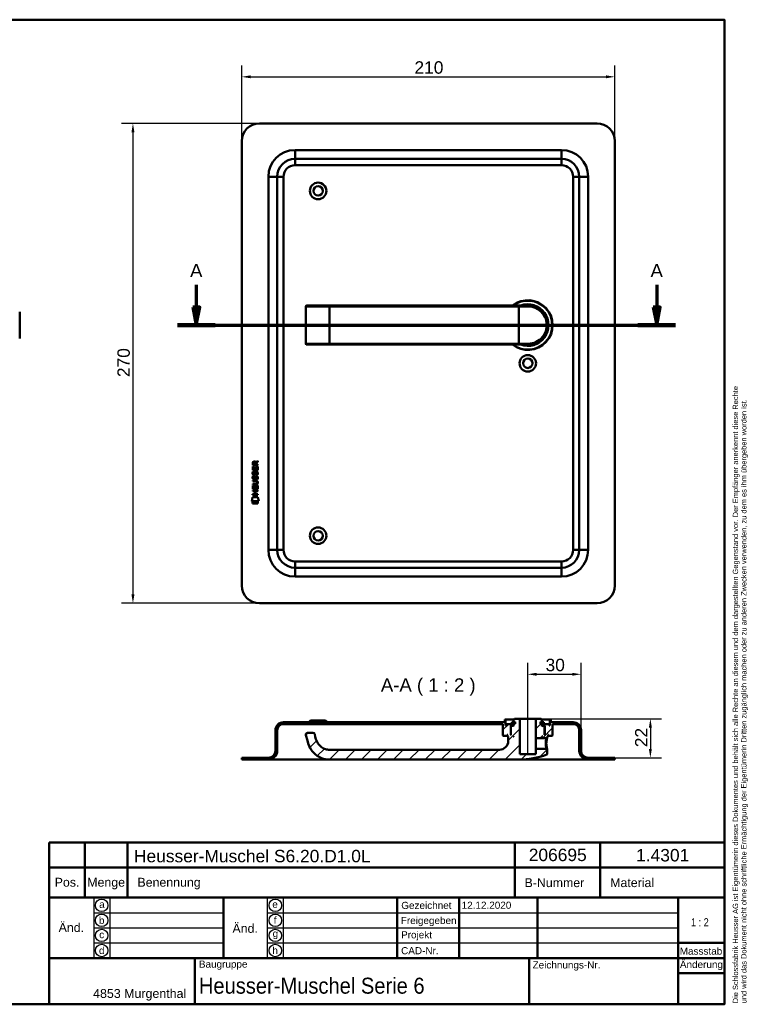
# Model space of a CAD drawing. Header units: millimetres. Extents: x 20 to 833, y 20 to 574.
# Tile 3 of 3: x 423 to 833, y 20 to 574. Entities that reach past the tile are written whole.
import ezdxf
from ezdxf.enums import TextEntityAlignment as Align

# ---------------------------------------------------------------- set-up
doc = ezdxf.new("R2010")
doc.units = ezdxf.units.MM
doc.header["$LTSCALE"] = 2
for name, color, linetype, lineweight in [('Bemaßungen(DIN)', 7, 'Continuous', 25), ('Mittellinie(DIN)', 7, 'Continuous', 25), ('Schnittansichtslinien(DIN)', 7, 'Continuous', 70), ('Sichtbare Kanten(DIN)', 7, 'Continuous', 50), ('Sichtbare tangentiale Kanten(DIN)', 7, 'Continuous', 50), ('Skizziergeometrie(DIN)', 7, 'Continuous', 50), ('Skizzierlinie(DIN)', 7, 'Continuous', 25), ('Symbole(DIN)', 7, 'Continuous', 25)]:
    doc.layers.add(name, color=color, linetype=linetype, lineweight=lineweight)
doc.layers.add('Schraffur', color=179, linetype='Continuous', lineweight=9, true_color=0x1e1e47)
doc.styles.add('Aktuell-DIN', font='arial.ttf')
doc.styles.add('Aktuell-DINGroßer Text', font='arial.ttf')
doc.styles.add('STANDARD-DIN~0', font='arial.ttf')
doc.styles.add('Textstil10', font='arial.ttf')
doc.styles.add('Textstil41', font='arial.ttf', dxfattribs={"width": 0.8})
doc.styles.add('Textstil83', font='arial.ttf', dxfattribs={"width": 0.8})
doc.dimstyles.new('CAD-LAN', dxfattribs={"dimscale": 2, "dimtxt": 3.5, "dimasz": 2.5, "dimexe": 3.175, "dimexo": 0, "dimgap": 0.8, "dimtad": 1, "dimrnd": 1e-08, "dimtxsty": 'STANDARD-DIN~0', "dimcen": 0.09, "dimdle": 10, "dimclrd": 250, "dimclre": 250, "dimclrt": 250, "dimadec": 0, "dimazin": 2, "dimtfac": 1, "dimtmove": 0, "dimatfit": 3, "dimfxl": 1, "dimtolj": 1, "dimtzin": 0, "dimlwd": 25, "dimlwe": 25, "dimarcsym": 0})

# ---------------------------------------------------------------- blocks, each defined once
blk = doc.blocks.new('Ränder Standardrahmen')
at = {"layer": 'Skizziergeometrie(DIN)', "flags": 128}
blk.add_lwpolyline([(10, 10), (10, 287), (410, 287), (410, 10), (10, 10)], dxfattribs=at)
blk = doc.blocks.new('Schriftfelder Heusser')
at = {"layer": 'Skizziergeometrie(DIN)'}
for p, q in [((101, 229.92), (101, 236.92)), ((101, 236.92), (291, 236.92)), ((111, 229.92), (111, 236.92)), ((123, 229.92), (123, 236.92)), ((232, 229.92), (232, 236.92)), ((256, 229.92), (256, 236.92)), ((291, 236.92), (291, 229.92)), ((101, 191.42), (101, 229.92)), ((101, 229.92), (291, 229.92)), ((111, 229.92), (111, 221.42)), ((123, 229.92), (123, 221.42)), ((232, 229.92), (232, 221.42)), ((256, 229.92), (256, 221.42)), ((291, 229.92), (291, 191.42)), ((101, 221.42), (291, 221.42)), ((150, 221.42), (150, 204.42)), ((198.85, 221.42), (198.85, 204.42)), ((216.35, 221.42), (216.35, 204.42)), ((238.35, 221.42), (238.35, 204.42)), ((278, 221.42), (278, 191.42)), ((278, 208.67), (291, 208.67)), ((101, 204.42), (291, 204.42)), ((142, 204.42), (142, 191.42)), ((236, 204.42), (236, 191.42)), ((278, 200.17), (291, 200.17)), ((291, 191.42), (101, 191.42))]:
    blk.add_line(p, q, dxfattribs=at)
at = {"layer": 'Skizzierlinie(DIN)'}
for p, q in [((113.5, 221.42), (113.5, 204.42)), ((118, 221.42), (118, 204.42)), ((162.35, 221.42), (162.35, 204.42)), ((166.85, 221.42), (166.85, 204.42)), ((113.5, 217.17), (150, 217.17)), ((162.35, 217.17), (278, 217.17)), ((113.5, 212.92), (150, 212.92)), ((162.35, 212.92), (278, 212.92)), ((113.5, 208.67), (150, 208.67)), ((162.35, 208.67), (278, 208.67))]:
    blk.add_line(p, q, dxfattribs=at)
for centre in [(115.75, 219.25), (164.6, 219.25), (115.75, 215.04), (164.6, 215.04), (115.75, 210.79), (164.6, 210.79), (115.75, 206.54), (164.6, 206.54)]:
    blk.add_circle(centre, 1.75, dxfattribs=at)
at = {"layer": 'Symbole(DIN)', "color": 7, "insert": (293.33, 191.7), "char_height": 1.5, "width": 182.3003, "attachment_point": 1, "rotation": 90, "line_spacing_factor": 0.944221, "style": 'Aktuell-DIN'}
blk.add_mtext('\\fArial|b0|i0;\\H1.5000;Die Schlossfabrik Heusser AG ist Eigentümerin dieses Dokumentes und behält sich alle Rechte an diesem und dem dargestellten Gegenstand vor. Der Empfänger anerkennt diese Rechte\\Pund wird das Dokument nicht ohne schriftliche Ermächtigung der Eigentümerin Dritten zugänglich machen oder zu anderen Zwecken verwenden, zu dem es ihm übergeben worden ist.\\P ', dxfattribs=at)
at = {"layer": 'Symbole(DIN)', "color": 179, "true_color": 0x262659, "style": 'Aktuell-DIN'}
for s, insert, char_height, attachment_point in [('B-Nummer', (234.74, 225.62), 2.489, 4), ('Material', (265.02, 225.62), 2.489, 5), ('Pos.', (106, 227), 2.489, 2), ('Menge', (117, 227), 2.489, 2), ('Benennung', (125.81, 225.38), 2.489, 4), ('\\fArial|b0|i0;a', (115.81, 219.53), 2, 5), ('\\fArial|b0|i0;e', (164.54, 219.53), 2, 5), ('\\fArial|b0|i0;Gezeichnet', (200.05, 219.23), 2, 4), ('\\fArial|b0|i0;b', (115.75, 215), 2, 5), ('\\fArial|b0|i0;f', (164.55, 215.06), 2, 5), ('\\fArial|b0|i0;Freigegeben', (199.92, 216), 2, 1), ('\\fArial|b0|i0;c', (115.75, 211.01), 2, 5), ('\\fArial|b0|i0;g', (164.63, 211.05), 2, 5), ('\\fArial|b0|i0;Projekt', (200, 211.98), 2, 1), ('\\fArial|b0|i0;d', (115.76, 206.55), 2, 5), ('\\fArial|b0|i0;h', (164.55, 206.57), 2, 5), ('\\fArial|b0|i0;CAD-Nr.', (200, 207.5), 2, 1), ('\\fArial|b0|i0;\\H2.0000;Massstab', (284.39, 206.37), 2, 5), ('\\fArial|b0|i0;\\H2.0000;Baugruppe', (143.1, 203.73), 2, 1), ('\\fArial|b0|i0;Zeichnungs-Nr.', (237, 203.5), 2, 1), ('\\fArial|b0|i0;\\H2.5000;4853 Murgenthal', (113.33, 192.46), 2.5, 7)]:
    blk.add_mtext(s, dxfattribs=dict(at, insert=insert, char_height=char_height, attachment_point=attachment_point))
at = {"layer": 'Symbole(DIN)', "color": 179, "true_color": 0x262659, "attachment_point": 5, "style": 'Aktuell-DIN'}
for s, insert, char_height, width in [('Änd.', (107.21, 213), 2.489, 12.3494), ('Änd.', (156.12, 212.76), 2.489, 12.3494), ('\\fArial|b0|i0;Änderung', (284.51, 202.33), 2, 12.1143)]:
    blk.add_mtext(s, dxfattribs=dict(at, insert=insert, char_height=char_height, width=width))
at = {"layer": 'Symbole(DIN)', "color": 7, "insert": (143.1, 196.62), "char_height": 4.5, "width": 90.18, "attachment_point": 4, "style": 'Aktuell-DIN'}
blk.add_mtext('\\fArial|b0|i0;\\W0.90;\\H4.5000;Heusser-Muschel Serie 6', dxfattribs=at)
at = {"layer": 'Symbole(DIN)', "color": 179, "true_color": 0x262659, "style": 'Textstil10'}
blk.add_attdef('ERSTELLUNGSDATUM_001', (217.04, 218.29), '', height=2, dxfattribs=at)
at = {"layer": 'Symbole(DIN)', "color": 179, "true_color": 0x262659}
for tag, height, style, p in [('AUTOR', 2.49, 'Aktuell-DIN', (240.03, 219.26)), ('KONTROLLDATUM', 2, 'Textstil10', (217.42, 215.04)), ('KONTROLLIERT_VON', 2, 'Textstil10', (239.98, 215.05))]:
    blk.add_attdef(tag, text='', height=height, dxfattribs=dict(at, style=style)).set_placement(p, align=Align.MIDDLE_LEFT)
at = {"layer": 'Symbole(DIN)', "color": 7, "style": 'Textstil83', "width": 0.8}
blk.add_attdef('Anfänglicher_Ansichtsmaßstab_001', (281.57, 213.34), '', height=2.3, dxfattribs=at)
at = {"layer": 'Symbole(DIN)', "color": 179, "true_color": 0x262659, "style": 'Textstil10'}
blk.add_attdef('PROJEKT', text='', height=2, dxfattribs=at).set_placement((217.77, 209.72), align=Align.BOTTOM_LEFT)
at = {"layer": 'Symbole(DIN)', "color": 7, "style": 'Textstil41', "width": 0.8}
blk.add_attdef('STATUS', text='', height=5, dxfattribs=at).set_placement((284.53, 195.86), align=Align.MIDDLE_CENTER)
blk = doc.blocks.new('*D20')
at = {"layer": 'Bemaßungen(DIN)', "color": 250, "linetype": 'Continuous', "lineweight": 25, "true_color": 0x3f3f3f, "transparency": 16777216}
for p, q in [((548.29, 505.66), (548.29, 548.21)), ((758.29, 505.66), (758.29, 548.21)), ((553.29, 541.86), (753.29, 541.86))]:
    blk.add_line(p, q, dxfattribs=at)
at = {"layer": 'Bemaßungen(DIN)', "color": 250, "linetype": 'Continuous', "true_color": 0x3f3f3f, "transparency": 16777216}
for points in [[(553.29, 542.7), (553.29, 541.03), (548.29, 541.86)], [(753.29, 542.7), (753.29, 541.03), (758.29, 541.86)]]:
    blk.add_solid(points, dxfattribs=at)
at = {"layer": 'Defpoints', "color": 0, "linetype": 'Continuous', "transparency": 16777216}
for p in [(758.29, 541.86), (548.29, 505.66), (758.29, 505.66)]:
    blk.add_point(p, dxfattribs=at)
at = {"layer": 'Bemaßungen(DIN)', "color": 250, "linetype": 'Continuous', "lineweight": 25, "true_color": 0x3f3f3f, "transparency": 16777216, "insert": (645.51, 550.61), "char_height": 7, "attachment_point": 1, "style": 'STANDARD-DIN~0'}
blk.add_mtext('\\A1;210', dxfattribs=at)
blk = doc.blocks.new('*D21')
at = {"layer": 'Bemaßungen(DIN)', "color": 250, "linetype": 'Continuous', "lineweight": 25, "true_color": 0x3f3f3f, "transparency": 16777216}
for p, q in [((558.29, 515.66), (480.73, 515.66)), ((487.08, 510.66), (487.08, 250.66)), ((558.29, 245.66), (480.73, 245.66))]:
    blk.add_line(p, q, dxfattribs=at)
at = {"layer": 'Bemaßungen(DIN)', "color": 250, "linetype": 'Continuous', "true_color": 0x3f3f3f, "transparency": 16777216}
for points in [[(486.25, 510.66), (487.92, 510.66), (487.08, 515.66)], [(486.25, 250.66), (487.92, 250.66), (487.08, 245.66)]]:
    blk.add_solid(points, dxfattribs=at)
at = {"layer": 'Defpoints', "color": 0, "linetype": 'Continuous', "transparency": 16777216}
for p in [(558.29, 515.66), (487.08, 245.66), (558.29, 245.66)]:
    blk.add_point(p, dxfattribs=at)
at = {"layer": 'Bemaßungen(DIN)', "color": 250, "linetype": 'Continuous', "lineweight": 25, "true_color": 0x3f3f3f, "transparency": 16777216, "insert": (478.33, 372.88), "char_height": 7, "attachment_point": 1, "rotation": 90, "style": 'STANDARD-DIN~0'}
blk.add_mtext('\\A1;270', dxfattribs=at)
blk = doc.blocks.new('2DTransSchnitt0')
at = {"layer": 'Schnittansichtslinien(DIN)', "linetype": 'Continuous'}
for p, q in [((261.37, 212.4), (261.37, 206.08)), ((390.94, 212.4), (390.94, 206.08)), ((260.37, 206.08), (261.37, 201.08)), ((262.37, 206.08), (260.37, 206.08)), ((261.37, 206.08), (261.37, 201.08)), ((261.37, 201.08), (262.37, 206.08)), ((389.94, 206.08), (390.94, 201.08)), ((391.94, 206.08), (389.94, 206.08)), ((390.94, 206.08), (390.94, 201.08)), ((390.94, 201.08), (391.94, 206.08)), ((256.07, 201.08), (396.24, 201.08))]:
    blk.add_line(p, q, dxfattribs=at)
at = {"layer": 'Schnittansichtslinien(DIN)', "linetype": 'Continuous', "lineweight": 140}
for p, q in [((256.07, 201.08), (266.67, 201.08)), ((385.64, 201.08), (396.24, 201.08))]:
    blk.add_line(p, q, dxfattribs=at)
at = {"layer": 'Schnittansichtslinien(DIN)', "linetype": 'Continuous', "flags": 128}
for points in [[(260.37, 206.08), (261.37, 201.08), (262.37, 206.08), (260.37, 206.08)], [(389.94, 206.08), (390.94, 201.08), (391.94, 206.08), (389.94, 206.08)]]:
    blk.add_lwpolyline(points, dxfattribs=at)
at = {"layer": 'Schnittansichtslinien(DIN)'}
for points in [[(260.37, 206.08), (261.37, 201.08), (262.37, 206.08), (260.37, 206.08)], [(389.94, 206.08), (390.94, 201.08), (391.94, 206.08), (389.94, 206.08)]]:
    blk.add_solid(points, dxfattribs=at)
at = {"layer": 'Schnittansichtslinien(DIN)', "char_height": 3.73, "attachment_point": 7, "style": 'Aktuell-DINGroßer Text'}
for insert in [(259.62, 214.58), (389.19, 214.58)]:
    blk.add_mtext('A', dxfattribs=dict(at, insert=insert))
blk = doc.blocks.new('*D23')
at = {"layer": 'Bemaßungen(DIN)', "color": 250, "linetype": 'Continuous', "lineweight": 25, "true_color": 0x3f3f3f, "transparency": 16777216}
for p, q in [((709.29, 185.69), (709.29, 212.04)), ((739.29, 174.19), (739.29, 212.04)), ((714.29, 205.69), (734.29, 205.69))]:
    blk.add_line(p, q, dxfattribs=at)
at = {"layer": 'Bemaßungen(DIN)', "color": 250, "linetype": 'Continuous', "true_color": 0x3f3f3f, "transparency": 16777216}
for points in [[(714.29, 206.52), (714.29, 204.86), (709.29, 205.69)], [(734.29, 206.52), (734.29, 204.86), (739.29, 205.69)]]:
    blk.add_solid(points, dxfattribs=at)
at = {"layer": 'Defpoints', "color": 0, "linetype": 'Continuous', "transparency": 16777216}
for p in [(739.29, 205.69), (709.29, 185.69), (739.29, 174.19)]:
    blk.add_point(p, dxfattribs=at)
at = {"layer": 'Bemaßungen(DIN)', "color": 250, "linetype": 'Continuous', "lineweight": 25, "true_color": 0x3f3f3f, "transparency": 16777216, "insert": (719.29, 214.44), "char_height": 7, "attachment_point": 1, "style": 'STANDARD-DIN~0'}
blk.add_mtext('\\A1;30', dxfattribs=at)
blk = doc.blocks.new('*D24')
at = {"layer": 'Bemaßungen(DIN)', "color": 250, "linetype": 'Continuous', "lineweight": 25, "true_color": 0x3f3f3f, "transparency": 16777216}
for p, q in [((716.79, 180.69), (784.64, 180.69)), ((778.29, 175.69), (778.29, 163.69)), ((758.29, 158.69), (784.64, 158.69))]:
    blk.add_line(p, q, dxfattribs=at)
at = {"layer": 'Bemaßungen(DIN)', "color": 250, "linetype": 'Continuous', "true_color": 0x3f3f3f, "transparency": 16777216}
for points in [[(777.46, 175.69), (779.13, 175.69), (778.29, 180.69)], [(777.46, 163.69), (779.13, 163.69), (778.29, 158.69)]]:
    blk.add_solid(points, dxfattribs=at)
at = {"layer": 'Defpoints', "color": 0, "linetype": 'Continuous', "transparency": 16777216}
for p in [(716.79, 180.69), (758.29, 158.69), (778.29, 158.69)]:
    blk.add_point(p, dxfattribs=at)
at = {"layer": 'Bemaßungen(DIN)', "color": 250, "linetype": 'Continuous', "lineweight": 25, "true_color": 0x3f3f3f, "transparency": 16777216, "insert": (769.67, 164.65), "char_height": 7, "attachment_point": 1, "rotation": 90, "style": 'STANDARD-DIN~0'}
blk.add_mtext('\\A1;22', dxfattribs=at)

msp = doc.modelspace()

# ---------------------------------------------------------------- hatches: boundary and pattern name
at = {"layer": 'Schraffur'}
h = msp.add_hatch(dxfattribs=at)
h.set_pattern_fill('ANSI31', color=256, scale=50.8, style=0)
h.set_pattern_definition([(45, (0, 0), (-4.49013, 4.49013), [])])
edge = h.paths.add_edge_path()
edge.add_spline(control_points=[(719.922, 169.691), (719.982, 169.753), (720.044, 169.813), (720.169, 169.933), (720.231, 169.994), (720.294, 170.054)], knot_values=[-0.0519781, -0.0519781, -0.0519781, -0.0519781, -0.0260545, -0.0260545, 0, 0, 0, 0], degree=3, periodic=0)
edge.add_line((720.294, 170.054), (720.294, 170.691))
edge.add_line((720.294, 170.691), (720.594, 170.691))
edge.add_line((720.594, 170.691), (720.794, 170.891))
edge.add_line((720.794, 170.891), (720.794, 171.491))
edge.add_line((720.794, 171.491), (720.594, 171.691))
edge.add_line((720.594, 171.691), (720.894, 171.691))
edge.add_line((720.894, 171.691), (720.894, 171.191))
edge.add_line((720.894, 171.191), (720.994, 171.091))
edge.add_line((720.994, 171.091), (723.094, 171.091))
edge.add_line((723.094, 171.091), (723.294, 171.291))
edge.add_line((723.294, 171.291), (723.294, 177.691))
edge.add_line((723.294, 177.691), (734.794, 177.691))
edge.add_ellipse((734.794, 174.191), major_axis=(0, 3.5), ratio=1, start_angle=270, end_angle=360, ccw=False)
edge.add_line((738.294, 174.191), (738.294, 162.691))
edge.add_ellipse((743.294, 162.691), major_axis=(-5, 0), ratio=1, start_angle=0, end_angle=90)
edge.add_line((743.294, 157.691), (758.294, 157.691))
edge.add_line((758.294, 157.691), (758.294, 158.691))
edge.add_line((758.294, 158.691), (743.294, 158.691))
edge.add_ellipse((743.294, 162.691), major_axis=(0, -4), ratio=1, start_angle=270, end_angle=360, ccw=False)
edge.add_line((739.294, 162.691), (739.294, 174.191))
edge.add_ellipse((734.794, 174.191), major_axis=(4.5, 0), ratio=1, start_angle=0, end_angle=90)
edge.add_line((734.794, 178.691), (722.294, 178.691))
edge.add_line((722.294, 178.691), (722.294, 180.191))
edge.add_line((722.294, 180.191), (721.794, 180.191))
edge.add_line((721.794, 180.191), (721.794, 176.891))
edge.add_line((721.794, 176.891), (721.294, 176.891))
edge.add_line((721.294, 176.891), (721.294, 177.691))
edge.add_line((721.294, 177.691), (718.294, 177.691))
edge.add_line((718.294, 177.691), (718.294, 176.891))
edge.add_line((718.294, 176.891), (719.044, 176.891))
edge.add_line((719.044, 176.891), (718.844, 176.691))
edge.add_line((718.844, 176.691), (718.844, 171.891))
edge.add_line((718.844, 171.891), (719.044, 171.691))
edge.add_line((719.044, 171.691), (718.794, 171.691))
edge.add_line((718.794, 171.691), (718.794, 176.491))
edge.add_line((718.794, 176.491), (718.594, 176.691))
edge.add_line((718.594, 176.691), (717.494, 176.691))
edge.add_line((717.494, 176.691), (717.294, 176.491))
edge.add_line((717.294, 176.491), (717.294, 177.891))
edge.add_line((717.294, 177.891), (718.31, 177.891))
edge.add_line((718.31, 177.891), (718.31, 178.791))
edge.add_line((718.31, 178.791), (716.808, 178.791))
edge.add_line((716.808, 178.791), (716.808, 177.891))
edge.add_line((716.808, 177.891), (716.394, 177.891))
edge.add_line((716.394, 177.891), (716.394, 178.991))
edge.add_line((716.394, 178.991), (717.294, 178.991))
edge.add_line((717.294, 178.991), (717.294, 180.191))
edge.add_line((717.294, 180.191), (716.794, 180.691))
edge.add_line((716.794, 180.691), (713.794, 180.691))
edge.add_line((713.794, 180.691), (713.794, 169.691))
edge.add_line((713.794, 169.691), (719.922, 169.691))
h.paths.add_polyline_path([(717.494, 170.691), (717.294, 170.691), (717.294, 170.891)], flags=0)
edge = h.paths.add_edge_path()
edge.add_spline(control_points=[(720.294, 163.327), (720.231, 163.387), (720.169, 163.448), (720.045, 163.569), (719.982, 163.629), (719.922, 163.691)], knot_values=[-0.0521166, -0.0521166, -0.0521166, -0.0521166, -0.0260583, -0.0260583, -0.0000782, -0.0000782, -0.0000782, -0.0000782], degree=3, periodic=0)
edge.add_line((719.922, 163.691), (713.794, 163.691))
edge.add_line((713.794, 163.691), (713.794, 160.691))
edge.add_line((713.794, 160.691), (704.794, 160.691))
edge.add_line((704.794, 160.691), (704.794, 180.691))
edge.add_line((704.794, 180.691), (701.794, 180.691))
edge.add_line((701.794, 180.691), (701.294, 180.191))
edge.add_line((701.294, 180.191), (701.294, 178.991))
edge.add_line((701.294, 178.991), (702.194, 178.991))
edge.add_line((702.194, 178.991), (702.194, 177.891))
edge.add_line((702.194, 177.891), (701.78, 177.891))
edge.add_line((701.78, 177.891), (701.78, 178.791))
edge.add_line((701.78, 178.791), (700.277, 178.791))
edge.add_line((700.277, 178.791), (700.277, 177.891))
edge.add_line((700.277, 177.891), (701.294, 177.891))
edge.add_line((701.294, 177.891), (701.294, 176.491))
edge.add_line((701.294, 176.491), (701.094, 176.691))
edge.add_line((701.094, 176.691), (699.994, 176.691))
edge.add_line((699.994, 176.691), (699.794, 176.491))
edge.add_line((699.794, 176.491), (699.794, 171.691))
edge.add_line((699.794, 171.691), (699.544, 171.691))
edge.add_line((699.544, 171.691), (699.744, 171.891))
edge.add_line((699.744, 171.891), (699.744, 176.691))
edge.add_line((699.744, 176.691), (699.544, 176.891))
edge.add_line((699.544, 176.891), (700.294, 176.891))
edge.add_line((700.294, 176.891), (700.294, 177.691))
edge.add_line((700.294, 177.691), (697.294, 177.691))
edge.add_line((697.294, 177.691), (697.294, 176.891))
edge.add_line((697.294, 176.891), (696.794, 176.891))
edge.add_line((696.794, 176.891), (696.794, 180.191))
edge.add_line((696.794, 180.191), (696.294, 180.191))
edge.add_line((696.294, 180.191), (696.294, 178.691))
edge.add_line((696.294, 178.691), (571.794, 178.691))
edge.add_ellipse((571.794, 174.191), major_axis=(0, 4.5), ratio=1, start_angle=0, end_angle=90)
edge.add_line((567.294, 174.191), (567.294, 162.691))
edge.add_ellipse((563.294, 162.691), major_axis=(4, 0), ratio=1, start_angle=270, end_angle=360, ccw=False)
edge.add_line((563.294, 158.691), (548.294, 158.691))
edge.add_line((548.294, 158.691), (548.294, 157.691))
edge.add_line((548.294, 157.691), (563.294, 157.691))
edge.add_ellipse((563.294, 162.691), major_axis=(0, -5), ratio=1, start_angle=0, end_angle=90)
edge.add_line((568.294, 162.691), (568.294, 174.191))
edge.add_ellipse((571.794, 174.191), major_axis=(-3.5, 0), ratio=1, start_angle=270, end_angle=360, ccw=False)
edge.add_line((571.794, 177.691), (695.294, 177.691))
edge.add_line((695.294, 177.691), (695.294, 171.291))
edge.add_line((695.294, 171.291), (695.494, 171.091))
edge.add_line((695.494, 171.091), (697.594, 171.091))
edge.add_line((697.594, 171.091), (697.694, 171.191))
edge.add_line((697.694, 171.191), (697.694, 171.691))
edge.add_line((697.694, 171.691), (697.994, 171.691))
edge.add_line((697.994, 171.691), (697.794, 171.491))
edge.add_line((697.794, 171.491), (697.794, 170.891))
edge.add_line((697.794, 170.891), (697.994, 170.691))
edge.add_line((697.994, 170.691), (698.294, 170.691))
edge.add_line((698.294, 170.691), (698.294, 168.191))
edge.add_ellipse((693.294, 168.191), major_axis=(5, 0), ratio=1, start_angle=270, end_angle=360, ccw=False)
edge.add_line((693.294, 163.191), (597.794, 163.191))
edge.add_spline(control_points=[(597.794, 163.191), (596.981, 163.191), (596.167, 163.328), (594.843, 163.763), (594.057, 164.082), (592.359, 165.308), (591.625, 166.089), (590.17, 168.401), (589.845, 169.914), (589.374, 171.92)], knot_values=[-1.922427, -1.922427, -1.922427, -1.922427, -1.3852973, -1.3852973, -1.0019081, -1.0019081, -0.6180262, -0.6180262, 0, 0, 0, 0], degree=3, periodic=0)
edge.add_ellipse((588.401, 171.691), major_axis=(0.974, 0.229), ratio=1, start_angle=0, end_angle=76.78481)
edge.add_line((588.401, 172.691), (585.4, 172.691))
edge.add_ellipse((585.4, 171.691), major_axis=(0, 1), ratio=1, start_angle=0, end_angle=106)
edge.add_spline(control_points=[(584.439, 171.415), (585.891, 166.352), (585.927, 166.142), (586.904, 163.883), (587.79, 162.485), (590.045, 160.292), (591.383, 159.292), (594.629, 157.999), (596.211, 157.691), (597.794, 157.691)], knot_values=[-2.318059, -2.318059, -2.318059, -2.318059, -1.8086023, -1.8086023, -1.0480104, -1.0480104, -0.4749296, -0.4749296, 0, 0, 0, 0], degree=3, periodic=0)
edge.add_line((597.794, 157.691), (704.294, 157.691))
edge.add_ellipse((704.294, 201.858), major_axis=(0, -44.167), ratio=1, start_angle=0, end_angle=20.78793)
edge.add_spline(control_points=[(719.969, 160.566), (720.004, 160.579), (720.037, 160.596), (720.098, 160.636), (720.126, 160.66), (720.209, 160.745), (720.239, 160.805), (720.28, 160.909), (720.292, 160.971), (720.294, 161.033)], knot_values=[-0.0467748, -0.0467748, -0.0467748, -0.0467748, -0.0401013, -0.0401013, -0.0334375, -0.0334375, -0.0186427, -0.0186427, -0.0000004, -0.0000004, -0.0000004, -0.0000004], degree=3, periodic=0)
edge.add_line((720.294, 161.033), (720.294, 163.327))
h.paths.add_polyline_path([(701.294, 170.691), (701.094, 170.691), (701.294, 170.891)], flags=0)

# ---------------------------------------------------------------- linework, layer by layer
at = {"layer": 'Mittellinie(DIN)', "linetype": 'Continuous'}
msp.add_line((709.294, 160.191), (709.294, 185.691), dxfattribs=at)
at = {"layer": 'Sichtbare Kanten(DIN)'}
for p, q in [((748.294, 515.659), (558.294, 515.659)), ((548.294, 505.659), (548.294, 255.659)), ((758.294, 255.659), (758.294, 505.659)), ((728.294, 495.659), (578.294, 495.659)), ((568.294, 485.659), (568.294, 275.659)), ((738.294, 275.659), (738.294, 485.659)), ((584.4, 412.659), (584.4, 391.659)), ((584.9, 413.159), (584.92, 413.159)), ((597.794, 413.159), (584.92, 413.159)), ((704.294, 413.159), (597.794, 413.159)), ((704.294, 413.159), (709.294, 413.159)), ((423.342, 409.659), (423.342, 394.659)), ((584.92, 391.159), (584.9, 391.159)), ((584.92, 391.159), (597.794, 391.159)), ((597.794, 391.159), (704.294, 391.159)), ((709.294, 391.159), (704.294, 391.159)), ((709.91, 391.177), (709.91, 391.177)), ((554.473, 320.576), (554.474, 322.581)), ((554.474, 322.581), (554.823, 322.58)), ((554.475, 323.307), (554.477, 324.62)), ((557.333, 323.304), (554.475, 323.307)), ((554.823, 322.58), (554.821, 320.953)), ((554.825, 324.576), (554.825, 323.688)), ((554.825, 323.688), (555.842, 323.687)), ((555.716, 320.952), (555.717, 322.399)), ((555.717, 322.399), (556.066, 322.399)), ((555.842, 323.687), (555.843, 324.575)), ((556.066, 322.399), (556.064, 320.952)), ((556.14, 324.936), (557.335, 325.726)), ((556.193, 324.537), (556.192, 323.687)), ((556.192, 323.687), (557.334, 323.686)), ((557.335, 325.292), (556.193, 324.537)), ((556.983, 320.951), (556.984, 322.598)), ((556.984, 322.598), (557.333, 322.598)), ((557.333, 322.598), (557.331, 320.574)), ((557.334, 323.686), (557.333, 323.304)), ((557.335, 325.726), (557.335, 325.292)), ((557.331, 320.574), (554.473, 320.576)), ((554.642, 317.256), (554.981, 317.156)), ((554.644, 319.803), (554.983, 319.702)), ((554.821, 320.953), (555.716, 320.952)), ((554.839, 315.924), (554.846, 315.907)), ((554.841, 318.471), (554.848, 318.454)), ((555.523, 315.827), (555.533, 315.843)), ((555.525, 318.373), (555.535, 318.39)), ((556.064, 320.952), (556.983, 320.951)), ((556.571, 316.953), (556.559, 316.953)), ((556.573, 319.499), (556.561, 319.499)), ((554.464, 309.839), (554.466, 311.843)), ((554.466, 312.791), (556.136, 312.79)), ((554.466, 312.414), (554.466, 312.791)), ((556.112, 312.413), (554.466, 312.414)), ((554.466, 311.843), (554.814, 311.843)), ((554.468, 314.726), (556.114, 314.725)), ((554.468, 314.349), (554.468, 314.726)), ((556.137, 314.348), (554.468, 314.349)), ((554.814, 311.843), (554.813, 310.215)), ((555.707, 310.215), (555.709, 311.662)), ((555.709, 311.662), (556.057, 311.661)), ((556.057, 311.661), (556.056, 310.215)), ((556.974, 310.214), (556.976, 311.861)), ((556.976, 311.861), (557.324, 311.861)), ((557.017, 313.562), (557.017, 313.572)), ((557.324, 311.861), (557.323, 309.836)), ((553.929, 303.156), (554.388, 305.289)), ((554.388, 305.289), (557.394, 305.287)), ((554.46, 306.734), (554.461, 307.111)), ((557.319, 306.731), (554.46, 306.734)), ((554.461, 307.111), (555.704, 307.11)), ((554.462, 308.668), (554.462, 309.045)), ((554.462, 309.045), (557.321, 309.043)), ((555.705, 308.667), (554.462, 308.668)), ((557.323, 309.836), (554.464, 309.839)), ((554.813, 310.215), (555.707, 310.215)), ((555.704, 307.11), (555.705, 308.667)), ((556.056, 310.215), (556.974, 310.214)), ((556.061, 308.667), (556.06, 307.109)), ((556.06, 307.109), (557.319, 307.108)), ((557.32, 308.666), (556.061, 308.667)), ((557.319, 307.108), (557.319, 306.731)), ((557.321, 309.043), (557.32, 308.666)), ((557.394, 305.287), (557.844, 303.153)), ((557.844, 303.153), (553.929, 303.156)), ((554.388, 301.729), (554.389, 302.871)), ((557.385, 301.726), (554.388, 301.729)), ((554.389, 302.871), (557.386, 302.868)), ((557.386, 302.868), (557.385, 301.726)), ((578.294, 265.659), (728.294, 265.659)), ((558.294, 245.659), (748.294, 245.659)), ((696.294, 178.691), (571.794, 178.691)), ((571.794, 177.691), (695.294, 177.691)), ((587.044, 179.691), (586.044, 178.691)), ((587.044, 179.691), (595.544, 179.691)), ((595.544, 179.691), (596.544, 178.691)), ((695.294, 177.691), (695.294, 171.291)), ((696.794, 180.191), (696.294, 180.191)), ((696.294, 180.191), (696.294, 178.691)), ((696.794, 176.891), (696.794, 180.191)), ((696.794, 180.191), (701.294, 180.191)), ((700.294, 177.691), (697.294, 177.691)), ((697.294, 177.691), (697.294, 176.891)), ((701.78, 178.791), (700.277, 178.791)), ((700.277, 178.791), (700.277, 177.891)), ((700.277, 177.891), (701.294, 177.891)), ((700.294, 176.891), (700.294, 177.691)), ((700.294, 177.691), (701.294, 177.691)), ((701.794, 180.691), (701.294, 180.191)), ((701.294, 180.191), (701.294, 178.991)), ((701.294, 178.991), (702.194, 178.991)), ((701.294, 177.891), (701.294, 176.491)), ((701.78, 177.891), (701.78, 178.791)), ((702.194, 178.791), (701.78, 178.791)), ((702.194, 177.891), (701.78, 177.891)), ((704.794, 180.691), (701.794, 180.691)), ((702.194, 178.991), (702.194, 177.891)), ((704.794, 160.691), (704.794, 180.691)), ((713.794, 180.691), (704.794, 180.691)), ((716.794, 180.691), (713.794, 180.691)), ((713.794, 180.691), (713.794, 169.691)), ((716.394, 177.891), (716.394, 178.991)), ((716.394, 178.991), (717.294, 178.991)), ((716.808, 178.791), (716.394, 178.791)), ((716.808, 177.891), (716.394, 177.891)), ((717.294, 180.191), (716.794, 180.691)), ((718.31, 178.791), (716.808, 178.791)), ((716.808, 178.791), (716.808, 177.891)), ((717.294, 178.991), (717.294, 180.191)), ((717.294, 180.191), (721.794, 180.191)), ((717.294, 176.491), (717.294, 177.891)), ((717.294, 177.891), (718.31, 177.891)), ((717.294, 177.691), (718.294, 177.691)), ((721.294, 177.691), (718.294, 177.691)), ((718.294, 177.691), (718.294, 176.891)), ((718.31, 177.891), (718.31, 178.791)), ((721.294, 176.891), (721.294, 177.691)), ((722.294, 180.191), (721.794, 180.191)), ((721.794, 180.191), (721.794, 176.891)), ((722.294, 178.691), (722.294, 180.191)), ((734.794, 178.691), (722.294, 178.691)), ((723.294, 171.291), (723.294, 177.691)), ((723.294, 177.691), (734.794, 177.691)), ((567.294, 174.191), (567.294, 162.691)), ((568.294, 162.691), (568.294, 174.191)), ((588.401, 172.691), (585.4, 172.691)), ((697.294, 176.891), (696.794, 176.891)), ((699.744, 176.691), (699.544, 176.891)), ((699.544, 176.891), (700.294, 176.891)), ((699.544, 171.691), (699.744, 171.891)), ((699.744, 171.891), (699.744, 176.691)), ((699.744, 176.691), (699.994, 176.691)), ((699.794, 171.891), (699.744, 171.891)), ((699.994, 176.691), (699.794, 176.491)), ((699.794, 176.491), (699.794, 171.691)), ((701.094, 176.691), (699.994, 176.691)), ((701.294, 176.891), (700.294, 176.891)), ((701.294, 176.491), (701.094, 176.691)), ((701.294, 176.691), (701.094, 176.691)), ((718.294, 176.891), (717.294, 176.891)), ((717.494, 176.691), (717.294, 176.491)), ((717.494, 176.691), (717.294, 176.691)), ((718.594, 176.691), (717.494, 176.691)), ((718.294, 176.891), (719.044, 176.891)), ((718.794, 176.491), (718.594, 176.691)), ((718.594, 176.691), (718.844, 176.691)), ((718.794, 171.691), (718.794, 176.491)), ((718.844, 171.891), (718.794, 171.891)), ((719.044, 176.891), (718.844, 176.691)), ((718.844, 176.691), (718.844, 171.891)), ((718.844, 171.891), (719.044, 171.691)), ((721.794, 176.891), (721.294, 176.891)), ((738.294, 174.191), (738.294, 162.691)), ((739.294, 162.691), (739.294, 174.191)), ((695.294, 171.291), (695.494, 171.091)), ((695.494, 171.091), (697.594, 171.091)), ((697.594, 171.091), (697.694, 171.191)), ((697.594, 171.091), (697.794, 171.091)), ((697.694, 171.191), (697.694, 171.691)), ((697.694, 171.691), (697.994, 171.691)), ((697.794, 171.191), (697.694, 171.191)), ((697.994, 171.691), (697.794, 171.491)), ((697.794, 171.491), (697.794, 170.891)), ((697.794, 170.891), (697.994, 170.691)), ((697.994, 170.691), (698.294, 170.691)), ((698.294, 170.691), (698.294, 168.191)), ((699.794, 171.691), (699.544, 171.691)), ((701.094, 170.691), (701.294, 170.891)), ((701.294, 170.691), (701.094, 170.691)), ((701.294, 170.891), (701.294, 170.691)), ((713.794, 169.691), (719.922, 169.691)), ((713.794, 163.691), (713.794, 169.691)), ((717.294, 170.691), (717.294, 170.891)), ((717.294, 170.891), (717.494, 170.691)), ((717.494, 170.691), (717.294, 170.691)), ((719.044, 171.691), (718.794, 171.691)), ((719.92, 169.692), (720.293, 170.054)), ((720.294, 170.054), (720.294, 170.691)), ((720.294, 170.691), (720.594, 170.691)), ((720.794, 171.491), (720.594, 171.691)), ((720.594, 171.691), (720.894, 171.691)), ((720.594, 170.691), (720.794, 170.891)), ((720.794, 170.891), (720.794, 171.491)), ((720.894, 171.191), (720.794, 171.191)), ((720.794, 171.091), (720.994, 171.091)), ((720.894, 171.691), (720.894, 171.191)), ((720.894, 171.191), (720.994, 171.091)), ((720.994, 171.091), (723.094, 171.091)), ((723.094, 171.091), (723.294, 171.291)), ((693.294, 163.191), (597.794, 163.191)), ((713.794, 160.691), (704.794, 160.691)), ((719.922, 163.691), (713.794, 163.691)), ((713.794, 163.691), (713.794, 160.691)), ((720.294, 163.327), (719.92, 163.689)), ((720.294, 161.033), (720.294, 163.327)), ((563.294, 158.691), (548.294, 158.691)), ((548.294, 158.691), (548.294, 157.691)), ((548.294, 157.691), (563.294, 157.691)), ((563.294, 157.691), (578.294, 157.691)), ((597.794, 157.691), (578.294, 157.691)), ((597.794, 157.691), (704.294, 157.691)), ((728.294, 157.691), (704.294, 157.691)), ((728.294, 157.691), (743.294, 157.691)), ((758.294, 158.691), (743.294, 158.691)), ((743.294, 157.691), (758.294, 157.691)), ((758.294, 157.691), (758.294, 158.691))]:
    msp.add_line(p, q, dxfattribs=at)
for centre, radius in [((591.294, 477.659), 4.65), ((591.294, 477.659), 2.65), ((709.294, 380.659), 4.65), ((709.294, 380.659), 2.65), ((591.294, 283.659), 4.65), ((591.294, 283.659), 2.65)]:
    msp.add_circle(centre, radius, dxfattribs=at)
for centre, radius, start, end in [((558.294, 505.659), 10, 90, 180), ((748.294, 505.659), 10, 0, 90), ((578.294, 485.659), 10, 90, 180), ((728.294, 485.659), 10, 0, 90), ((709.294, 402.159), 14, 231.78679, 128.21321), ((709.294, 402.159), 13.8, 232.8542, 127.1458), ((584.9, 412.659), 0.5, 90, 180), ((709.294, 402.159), 11.7, 250.08028, 109.91972), ((709.294, 402.159), 11.6, 251.49137, 108.50863), ((709.294, 402.159), 11.5, 253.04257, 106.95743), ((709.294, 402.159), 11.3, 256.76803, 103.23197), ((584.9, 391.659), 0.5, 180, 270), ((711.525, 392.051), 0.85, 240.5243, 240.67321), ((711.525, 392.051), 0.85, 324.22686, 324.42853), ((721.617, 389.461), 8.678, 163.58627, 163.59762), ((721.617, 389.461), 8.678, 159.58305, 159.58545), ((578.294, 275.659), 10, 180, 270), ((728.294, 275.659), 10, 270, 0), ((558.294, 255.659), 10, 180, 270), ((748.294, 255.659), 10, 270, 0), ((571.794, 174.191), 4.5, 90, 180), ((571.794, 174.191), 3.5, 90, 180), ((734.794, 174.191), 4.5, 0, 90), ((734.794, 174.191), 3.5, 0, 90), ((585.4, 171.691), 1, 90, 196), ((588.401, 171.691), 1, 13.21519, 90), ((693.294, 168.191), 5, 270, 0), ((563.294, 162.691), 4, 270, 0), ((563.294, 162.691), 5, 270, 0), ((743.294, 162.691), 5, 180, 270), ((743.294, 162.691), 4, 180, 270), ((704.294, 201.858), 44.167, 270, 290.78793)]:
    msp.add_arc(centre, radius, start, end, dxfattribs=at)
for centre, major_axis, ratio, start_param, end_param in [((556.004, 323.803), (0.976, -1.274), 0.5180415, 2.7627686, 3.7355131), ((554.611, 323.723), (-1.242, -1.64), 0.5994938, 2.7365723, 3.5673799), ((556.191, 319.282), (1.192, 3.54), 0.2215161, 2.8263053, 2.8854462), ((556.107, 321.582), (1.103, 3.296), 0.2312948, 2.8124619, 2.8734213), ((555.592, 316.727), (0.583, 1.012), 0.541605, 2.7569093, 3.2147406), ((555.586, 319.265), (0.574, 1.004), 0.5438409, 2.7534304, 3.2137241), ((555.464, 315.851), (0.098, 0.139), 0.3641716, 4.4844927, 4.7925708), ((555.466, 318.398), (0.098, 0.139), 0.3641716, 4.4844927, 4.7925708), ((555.913, 315.268), (0.838, 1.64), 0.4594521, 5.9760112, 6.497704), ((555.913, 317.813), (0.839, 1.642), 0.4591024, 5.9761877, 6.4975755), ((552.296, 317.095), (4.808, -4.323), 0.3742014, 5.888113, 6.6064523), ((552.293, 310.051), (4.814, 4.313), 0.3742661, 5.9599282, 6.6783921), ((533.584, 333.399), (23.266, -20.361), 0.1371339, 6.127502, 6.402435)]:
    msp.add_ellipse(centre, major_axis=major_axis, ratio=ratio, start_param=start_param, end_param=end_param, dxfattribs=at)
for points, knots in [([(709.294, 391.159), (710.951, 391.159), (712.593, 391.539), (714.066, 392.249), (715.539, 392.958), (716.843, 393.993), (717.869, 395.269), (718.894, 396.545), (719.637, 398.064), (720.011, 399.682), (720.385, 401.301), (720.385, 403.021), (720.011, 404.638), (719.637, 406.255), (718.894, 407.773), (717.869, 409.049), (716.844, 410.325), (715.54, 411.36), (714.067, 412.07), (712.594, 412.779), (710.951, 413.159), (709.294, 413.159)], [-3.3432814, -3.3432814, -3.3432814, -3.3432814, -2.8656698, -2.8656698, -2.8656698, -2.3880581, -2.3880581, -2.3880581, -1.9104465, -1.9104465, -1.9104465, -1.4328349, -1.4328349, -1.4328349, -0.9552233, -0.9552233, -0.9552233, -0.4776116, -0.4776116, -0.4776116, 0, 0, 0, 0]), ([(557.017, 313.572), (557.017, 313.619), (557.015, 313.666), (556.999, 313.801), (556.976, 313.889), (556.902, 314.039), (556.855, 314.101), (556.735, 314.206), (556.665, 314.247), (556.448, 314.33), (556.288, 314.347), (556.137, 314.348)], [0, 0, 0, 0, 0.01400423, 0.01400423, 0.0408947, 0.0408947, 0.06439039, 0.06439039, 0.08887549, 0.08887549, 0.13413559, 0.13413559, 0.13413559, 0.13413559]), ([(597.794, 163.191), (596.981, 163.191), (596.167, 163.328), (594.843, 163.763), (594.057, 164.082), (592.359, 165.308), (591.625, 166.089), (590.17, 168.401), (589.845, 169.914), (589.374, 171.92)], [-1.922427, -1.922427, -1.922427, -1.922427, -1.3852973, -1.3852973, -1.0019081, -1.0019081, -0.6180262, -0.6180262, 0, 0, 0, 0]), ([(584.439, 171.415), (585.891, 166.352), (585.927, 166.142), (586.904, 163.883), (587.79, 162.485), (590.045, 160.292), (591.383, 159.292), (594.629, 157.999), (596.211, 157.691), (597.794, 157.691)], [-2.318059, -2.318059, -2.318059, -2.318059, -1.8086023, -1.8086023, -1.0480104, -1.0480104, -0.4749296, -0.4749296, 0, 0, 0, 0]), ([(719.922, 169.691), (719.922, 169.691), (719.913, 169.665), (719.896, 169.615), (719.826, 169.414), (719.612, 168.805), (719.484, 167.999), (719.419, 167.596), (719.376, 167.145), (719.376, 166.692), (719.376, 166.24), (719.418, 165.788), (719.482, 165.385), (719.611, 164.578), (719.826, 163.969), (719.896, 163.767), (719.914, 163.717), (719.922, 163.691), (719.922, 163.691)], [0.5288126, 0.5288126, 0.5288126, 0.5288126, 0.6043056, 0.6043056, 0.6043056, 0.9064584, 0.9064584, 0.9064584, 1.0575348, 1.0575348, 1.0575348, 1.2086112, 1.2086112, 1.2086112, 1.510764, 1.510764, 1.510764, 1.5865048, 1.5865048, 1.5865048, 1.5865048]), ([(720.294, 163.327), (720.294, 163.327), (720.251, 163.468), (719.86, 164.666), (719.685, 166.692), (719.863, 168.72), (720.25, 169.913), (720.294, 170.054), (720.293, 170.054)], [0.528561, 0.528561, 0.528561, 0.528561, 0.6043056, 0.9064584, 1.0575348, 1.2086112, 1.510764, 1.5862591, 1.5862591, 1.5862591, 1.5862591]), ([(719.969, 160.566), (720.004, 160.579), (720.037, 160.596), (720.098, 160.636), (720.126, 160.66), (720.209, 160.745), (720.239, 160.805), (720.28, 160.909), (720.292, 160.971), (720.292, 161.033)], [-0.046774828, -0.046774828, -0.046774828, -0.046774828, -0.040101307, -0.040101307, -0.03343753, -0.03343753, -0.018642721, -0.018642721, -0.000000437, -0.000000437, -0.000000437, -0.000000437])]:
    msp.add_open_spline(points, degree=3, knots=knots, dxfattribs=at)
for points in [[(554.477, 324.62), (554.491, 325.062), (554.723, 325.524), (555.336, 325.523)], [(555.843, 324.575), (555.843, 324.848), (555.756, 325.174), (555.341, 325.174)], [(554.519, 315.777), (554.428, 316.018), (554.399, 316.252), (554.441, 316.58)], [(554.521, 318.324), (554.43, 318.565), (554.401, 318.798), (554.443, 319.126)], [(554.441, 316.58), (554.459, 316.719), (554.5, 316.926), (554.571, 317.099)], [(554.443, 319.126), (554.461, 319.266), (554.503, 319.472), (554.573, 319.646)], [(555.08, 317.863), (554.857, 317.896), (554.627, 318.042), (554.521, 318.324)], [(554.571, 317.099), (554.591, 317.149), (554.642, 317.256), (554.642, 317.256)], [(554.573, 319.646), (554.593, 319.695), (554.644, 319.802), (554.644, 319.803)], [(554.826, 316.691), (554.762, 316.439), (554.756, 316.214), (554.814, 315.998)], [(554.828, 319.238), (554.764, 318.985), (554.758, 318.761), (554.816, 318.545)], [(554.981, 317.156), (554.981, 317.156), (554.861, 316.829), (554.826, 316.691)], [(554.983, 319.702), (554.983, 319.702), (554.863, 319.376), (554.828, 319.238)], [(555.051, 315.694), (555.198, 315.634), (555.386, 315.67), (555.491, 315.785)], [(555.053, 318.241), (555.2, 318.181), (555.388, 318.217), (555.493, 318.331)], [(555.235, 317.851), (555.134, 317.852), (555.113, 317.859), (555.08, 317.863)], [(555.863, 318.215), (555.747, 318.005), (555.552, 317.847), (555.235, 317.851)], [(555.533, 315.843), (555.602, 315.953), (555.659, 316.117), (555.714, 316.362)], [(555.535, 318.39), (555.604, 318.5), (555.661, 318.663), (555.716, 318.908)], [(555.714, 316.362), (555.798, 316.73), (555.9, 316.941), (556.041, 317.108)], [(555.716, 318.908), (555.8, 319.276), (555.902, 319.487), (556.043, 319.655)], [(556.053, 316.211), (555.999, 315.971), (555.937, 315.807), (555.861, 315.669)], [(556.055, 318.758), (556.001, 318.518), (555.939, 318.353), (555.863, 318.215)], [(556.041, 317.108), (556.134, 317.219), (556.265, 317.291), (556.444, 317.315)], [(556.043, 319.655), (556.136, 319.765), (556.267, 319.838), (556.446, 319.862)], [(556.102, 316.41), (556.094, 316.38), (556.054, 316.214), (556.053, 316.211)], [(556.104, 318.957), (556.096, 318.926), (556.056, 318.76), (556.055, 318.758)], [(556.288, 316.835), (556.217, 316.746), (556.157, 316.608), (556.102, 316.41)], [(556.29, 319.382), (556.219, 319.293), (556.159, 319.155), (556.104, 318.957)], [(556.559, 316.953), (556.438, 316.953), (556.362, 316.92), (556.288, 316.835)], [(556.561, 319.499), (556.44, 319.5), (556.364, 319.467), (556.29, 319.382)], [(556.444, 317.315), (556.732, 317.353), (557.015, 317.253), (557.208, 316.937)], [(556.446, 319.862), (556.734, 319.9), (557.017, 319.8), (557.21, 319.483)], [(556.763, 315.37), (556.763, 315.37), (556.918, 315.624), (556.977, 315.909)], [(556.765, 317.917), (556.765, 317.917), (556.92, 318.171), (556.979, 318.455)], [(557.134, 317.83), (557.113, 317.835), (556.765, 317.917), (556.765, 317.917)], [(556.977, 315.909), (557.046, 316.242), (557.045, 316.518), (556.939, 316.715)], [(556.979, 318.455), (557.048, 318.789), (557.047, 319.065), (556.941, 319.262)], [(557.356, 316.002), (557.327, 315.671), (557.168, 315.341), (557.132, 315.283)], [(557.358, 318.548), (557.329, 318.217), (557.17, 317.888), (557.134, 317.83)], [(557.208, 316.937), (557.318, 316.756), (557.372, 316.537), (557.372, 316.267)], [(557.21, 319.483), (557.32, 319.303), (557.374, 319.084), (557.374, 318.814)], [(557.372, 316.267), (557.372, 316.182), (557.365, 316.097), (557.356, 316.002)], [(557.374, 318.814), (557.374, 318.729), (557.367, 318.643), (557.358, 318.548)], [(555.078, 315.317), (554.855, 315.35), (554.625, 315.495), (554.519, 315.777)], [(555.233, 315.304), (555.132, 315.305), (555.111, 315.312), (555.078, 315.317)], [(555.861, 315.669), (555.745, 315.459), (555.55, 315.3), (555.233, 315.304)], [(557.132, 315.283), (557.111, 315.288), (556.763, 315.37), (556.763, 315.37)]]:
    msp.add_open_spline(points, degree=3, dxfattribs=at)
at = {"layer": 'Sichtbare tangentiale Kanten(DIN)'}
for p, q in [((578.294, 500.659), (728.294, 500.659)), ((578.294, 500.659), (578.294, 495.659)), ((728.294, 500.659), (728.294, 495.659)), ((578.294, 492.159), (578.294, 495.659)), ((728.294, 492.159), (728.294, 495.659)), ((728.294, 492.159), (578.294, 492.159)), ((563.294, 275.659), (563.294, 485.659)), ((563.294, 485.659), (568.294, 485.659)), ((571.794, 485.659), (568.294, 485.659)), ((571.794, 485.659), (571.794, 275.659)), ((734.794, 275.659), (734.794, 485.659)), ((734.794, 485.659), (738.294, 485.659)), ((743.294, 485.659), (738.294, 485.659)), ((743.294, 485.659), (743.294, 275.659)), ((584.439, 412.659), (584.4, 412.659)), ((584.439, 391.659), (584.439, 412.659)), ((584.439, 412.659), (597.794, 412.659)), ((597.794, 413.159), (597.794, 412.659)), ((597.794, 412.659), (704.294, 412.659)), ((597.794, 412.659), (597.794, 391.659)), ((704.294, 413.159), (704.294, 412.659)), ((704.294, 412.659), (704.294, 391.659)), ((709.351, 412.659), (704.294, 412.659)), ((584.4, 391.659), (584.439, 391.659)), ((597.794, 391.659), (584.439, 391.659)), ((704.294, 391.659), (597.794, 391.659)), ((597.794, 391.159), (597.794, 391.659)), ((704.294, 391.659), (709.351, 391.659)), ((704.294, 391.159), (704.294, 391.659)), ((563.294, 275.659), (568.294, 275.659)), ((571.794, 275.659), (568.294, 275.659)), ((734.794, 275.659), (738.294, 275.659)), ((743.294, 275.659), (738.294, 275.659)), ((578.294, 269.159), (728.294, 269.159)), ((578.294, 265.659), (578.294, 269.159)), ((728.294, 269.159), (728.294, 265.659)), ((578.294, 265.659), (578.294, 260.659)), ((728.294, 260.659), (578.294, 260.659)), ((728.294, 260.659), (728.294, 265.659))]:
    msp.add_line(p, q, dxfattribs=at)
for centre, radius, start, end in [((578.294, 485.659), 15, 90, 180), ((728.294, 485.659), 15, 0, 90), ((578.294, 485.659), 6.5, 90, 180), ((728.294, 485.659), 6.5, 0, 90), ((578.294, 275.659), 15, 180, 270), ((578.294, 275.659), 6.5, 180, 270), ((728.294, 275.659), 6.5, 270, 0), ((728.294, 275.659), 15, 270, 0)]:
    msp.add_arc(centre, radius, start, end, dxfattribs=at)
for centre, major_axis, ratio, start_param, end_param in [((584.92, 412.659), (0, 0.5), 0.9612617, 0, 1.5707963), ((709.294, 412.659), (0, 0.5), 0.1145038, 4.712389, 6.2831853), ((584.92, 391.659), (0, -0.5), 0.9612617, 4.712389, 6.2831853), ((709.294, 391.659), (0, -0.5), 0.1145038, 0, 1.5707963)]:
    msp.add_ellipse(centre, major_axis=major_axis, ratio=ratio, start_param=start_param, end_param=end_param, dxfattribs=at)
msp.add_open_spline([(709.351, 412.659), (710.951, 412.659), (712.537, 412.295), (713.959, 411.619), (715.382, 410.942), (716.641, 409.954), (717.631, 408.736), (718.62, 407.518), (719.341, 406.07), (719.701, 404.526), (720.06, 402.981), (720.059, 401.34), (719.699, 399.795), (719.338, 398.25), (718.619, 396.801), (717.63, 395.583), (716.64, 394.364), (715.381, 393.376), (713.958, 392.7), (712.536, 392.023), (710.951, 391.659), (709.351, 391.659)], degree=3, knots=[0, 0, 0, 0, 0.4776116, 0.4776116, 0.4776116, 0.9552233, 0.9552233, 0.9552233, 1.4328349, 1.4328349, 1.4328349, 1.9104465, 1.9104465, 1.9104465, 2.3880581, 2.3880581, 2.3880581, 2.8656698, 2.8656698, 2.8656698, 3.3432814, 3.3432814, 3.3432814, 3.3432814], dxfattribs=at)

# ---------------------------------------------------------------- block references
at = {"xscale": 2, "yscale": 2, "zscale": 2}
msp.add_blockref('Ränder Standardrahmen', (0, 0), dxfattribs=at)
msp.add_blockref('Schriftfelder Heusser', (238, -362.833), dxfattribs=at).add_auto_attribs({'ERSTELLUNGSDATUM_001': '12.12.2020', 'Anfänglicher_Ansichtsmaßstab_001': '1 : 2'})
at = {"layer": 'Schnittansichtslinien(DIN)', "xscale": 2, "yscale": 2, "zscale": 2}
msp.add_blockref('2DTransSchnitt0', (0, 0), dxfattribs=at)

# ---------------------------------------------------------------- texts
at = {"layer": 'Symbole(DIN)', "color": 7, "insert": (626.622, 193.691), "char_height": 7.4676, "attachment_point": 7, "style": 'Aktuell-DINGroßer Text'}
msp.add_mtext('A-A ( 1 : 2 )', dxfattribs=at)
at = {"layer": 'Symbole(DIN)', "color": 7, "char_height": 7, "attachment_point": 1, "style": 'Aktuell-DIN'}
for s, insert, width in [('{\\fArial|b0|i0;\\H7.0000;Heusser-Muschel S6.20.D1.0L}', (487.659, 106.906), 133.15473), ('{\\fArial|b0|i0;\\H7.0000;206695}', (709.83, 107.58), 32.62043), ('{\\fArial|b0|i0;\\H7.0000;1.4301}', (770.274, 107.401), 29.89939)]:
    msp.add_mtext(s, dxfattribs=dict(at, insert=insert, width=width))

# ---------------------------------------------------------------- dimensions: what is measured, and where the dimension line sits
at = {"layer": 'Bemaßungen(DIN)', "color": 250, "linetype": 'Continuous', "lineweight": 25, "true_color": 0x3f3f3f}
for base, p1, p2, angle, picture, middle in [((758.294, 541.863), (548.294, 505.659), (758.294, 505.659), 180, '*D20', (653.294, 541.863)), ((487.082, 245.659), (558.294, 515.659), (558.294, 245.659), 90, '*D21', (487.082, 380.659)), ((739.294, 205.691), (709.294, 185.691), (739.294, 174.191), 180, '*D23', (724.294, 205.691)), ((778.294, 158.691), (716.794, 180.691), (758.294, 158.691), 90, '*D24', (778.294, 169.691))]:
    dim = msp.add_linear_dim(base=base, p1=p1, p2=p2, angle=angle, dimstyle='CAD-LAN', override={"dimgap": 0.8, "dimdec": 2, "dimtol": 0, "dimlim": 0, "dimtp": 0, "dimtm": 0, "dimtdec": 2, "dimtofl": 0, "dimatfit": 1}, dxfattribs=at)
    dim.commit()
    dim.dimension.update_dxf_attribs({"geometry": picture, "text_midpoint": middle, "dimtype": 160})

doc.saveas('drawing.dxf')
